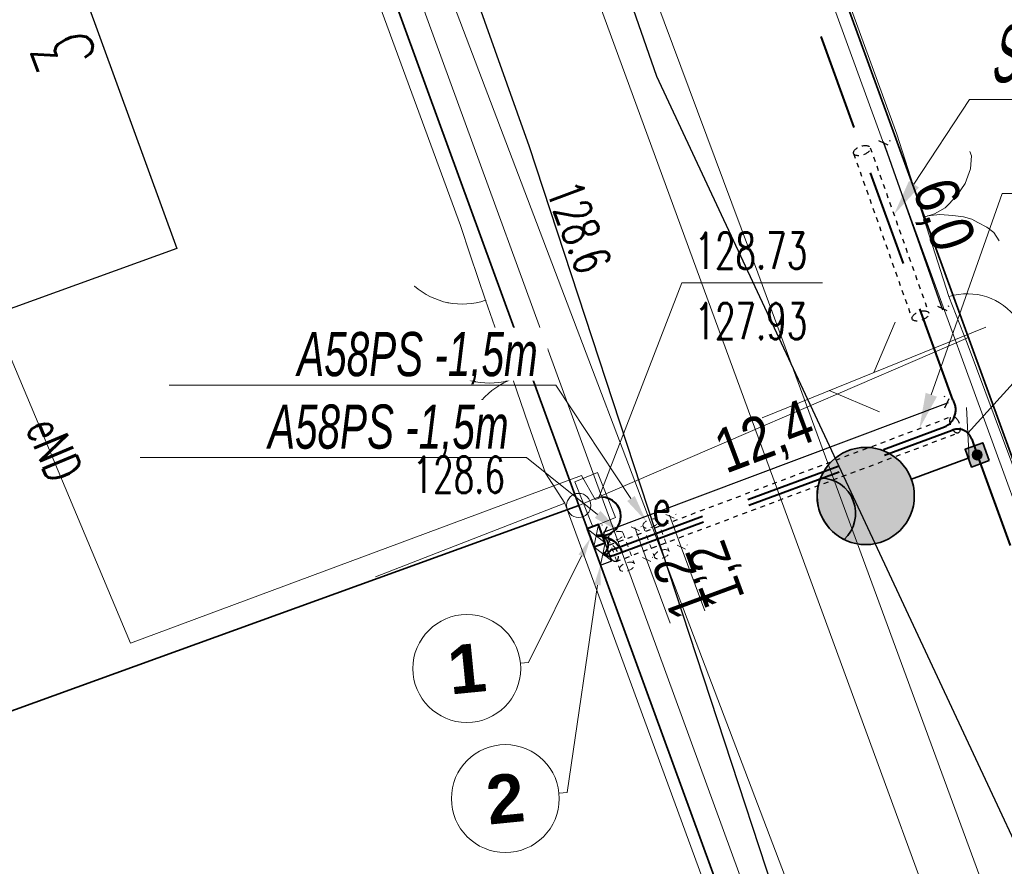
# Model space of a CAD drawing. Header units: metres. Extents: x 0 to 6486189, y 0 to 5958420.
# Tile 11 of 24: x 6485753 to 6485774, y 5958239 to 5958257. Entities that reach past the tile are written whole.
import ezdxf
from ezdxf import colors
from ezdxf.entities.mleader import LeaderData, LeaderLine
from ezdxf.enums import TextEntityAlignment as Align
from ezdxf.math import Vec2, Vec3

# ---------------------------------------------------------------- set-up
doc = ezdxf.new("R2010")
doc.units = ezdxf.units.M
doc.header["$MEASUREMENT"] = 0
doc.set_wipeout_variables(frame=1)
for name, pattern in [('DASHED', [19.05, 12.7, -6.35]), ('HIDDEN', [0.375, 0.25, -0.125]), ('L_0_04', [1.5, 1, -0.5])]:
    doc.linetypes.add(name, pattern=pattern)
doc.layers.get('0').update_dxf_attribs({"color": 8, "linetype": 'CONTINUOUS', "lineweight": 13})
doc.layers.get('DEFPOINTS').update_dxf_attribs({"linetype": 'CONTINUOUS', "lineweight": 0, "true_color": 0xffffff})
for name, color, linetype, lineweight in [('217_GRANICA_KONTURU_KLASYFIKCYJNEGO', 8, 'CONTINUOUS', 13), ('218_GRANICA_UzYTKU', 8, 'CONTINUOUS', 13), ('219_LINIA_GRANICY', 3, 'CONTINUOUS', 35), ('238_PUNKT_ADRESOWY_BUDYNKU', 8, 'CONTINUOUS', 13), ('312_BUDYNEK__POWIERZCHNIA_', 8, 'CONTINUOUS', 30), ('BRAMA__LINIA_', 8, 'CONTINUOUS', 13), ('brama__linia____symbol', 8, 'CONTINUOUS', 13), ('E_proj_opisy', 7, 'CONTINUOUS', 9), ('E_proj_opisy_ośw', 1, 'CONTINUOUS', 13), ('E_proj_opisy_ośw.', 7, 'CONTINUOUS', 13), ('E_proj_osĹ‚ona r. dz.', 204, 'L_0_04', 20), ('E_proj_osĹ‚ona r. dz._opis', 204, 'CONTINUOUS', 9), ('E_proj_osłona r.', 140, 'L_0_04', 30), ('E_proj_osłona r. opis', 166, 'CONTINUOUS', 9), ('E_proj_ośw_latarnia', 1, 'CONTINUOUS', 35), ('E_proj_ośw_linia', 1, 'L_0_04', 40), ('E_proj_urządzenia', 1, 'CONTINUOUS', 25), ('E_proj_urządzenia1', 96, 'CONTINUOUS', 40), ('FURTKA__LINIA_', 8, 'CONTINUOUS', 13), ('furtka__linia____symbol', 8, 'CONTINUOUS', 13), ('JEZDNIA__POWIERZCHNIA_', 8, 'CONTINUOUS', 25), ('OGRODZENIE_TRWAlE__LINIA_', 8, 'CONTINUOUS', 13), ('PRZEWoD_ELEKTROENERGETYCZNY__LINIA_', 1, 'CONTINUOUS', 13), ('PRZEWoD_ELEKTROENERGETYCZNY__LINIA__ATR1', 1, 'CONTINUOUS', 13), ('PRZEWoD_KANALIZACYJNY__LINIA_', 36, 'CONTINUOUS', 13), ('PRZEWoD_TELEKOMUNIKACYJNY__LINIA_', 30, 'CONTINUOUS', 13), ('PRZEWoD_WODOCIaGOWY__LINIA_', 5, 'CONTINUOUS', 13), ('PUNKT_O_OKREsLONEJ_WYSOKOsCI__SIEc_ELEKTROENERGETYCZNA__ATR2', 1, 'CONTINUOUS', 13), ('PUNKT_O_OKREsLONEJ_WYSOKOsCI__SIEc_ELEKTROENERGETYCZNA__ATR3', 1, 'CONTINUOUS', 13), ('PUNKT_WYSOKOsCIOWY_NATURALNY_ATR2', 8, 'CONTINUOUS', 13), ('slup__punkt_', 8, 'CONTINUOUS', 13), ('szafa_elektroenergetyczna__punkt_', 1, 'CONTINUOUS', 13), ('SZAFA_ELEKTROENERGETYCZNA__PUNKT__ATR17', 1, 'CONTINUOUS', 13)]:
    doc.layers.add(name, color=color, linetype=linetype, lineweight=lineweight)
doc.layers.add('E_pomocnicza', color=3, linetype='CONTINUOUS', lineweight=13, plot=False)
doc.styles.add('Andy', font='arial.ttf', dxfattribs={"height": 2})
doc.styles.add('Andy B', font='arialbd.ttf', dxfattribs={"height": 1.8})
doc.styles.add('Annotative', font='simplex.shx')
doc.styles.add('Narrow', font='ARIALN.TTF', dxfattribs={"height": 2})
doc.styles.get("Standard").update_dxf_attribs({"font": 'simplex.shx'})
doc.dimstyles.new('wymiary', dxfattribs={"dimtxt": 0.65, "dimasz": 0.25, "dimexe": 0.25, "dimexo": 1, "dimgap": 0.1, "dimtad": 1, "dimzin": 1, "dimtxsty": 'Annotative', "dimblk": 'OBLIQUE', "dimcen": 0.0025, "dimdle": 0.05, "dimadec": 0, "dimazin": 0, "dimtfac": 1, "dimtmove": 0, "dimatfit": 3, "dimldrblk": 'NONE', "dimfxl": 1, "dimarcsym": 0})

# ---------------------------------------------------------------- blocks, each defined once
blk = doc.blocks.new('BGB')
at = {"color": 0, "linetype": 'Continuous', "flags": 128}
for points in [[(0, 0), (0, 0.4), (-0.1, 0.9), (-0.4, 1.5), (-0.8, 2), (-1.3, 2.4), (-1.8, 2.6), (-2, 2.6)], [(0, 0.1), (0.1, 0.6), (0.3, 1.1), (0.5, 1.5), (0.7, 1.8), (0.9, 2), (1.2, 2.3), (1.5, 2.5), (1.9, 2.6)]]:
    blk.add_lwpolyline(points, dxfattribs=at)
blk = doc.blocks.new('PLT')
at = {"color": 0, "linetype": 'Continuous', "lineweight": 18, "flags": 128}
for points in [[(6.9, 1.6), (8.5, 0)], [(1.5, 0), (11.5, 0)], [(6.5, 0), (4.9, -1.6)]]:
    blk.add_lwpolyline(points, dxfattribs=at)
blk = doc.blocks.new('GRT')
at = {"color": 0, "linetype": 'Continuous', "lineweight": 18}
blk.add_circle((0, 0), 0.5, dxfattribs=at)
blk = doc.blocks.new('*U23')
at = {"transparency": 33554687}
blk.add_lwpolyline([(0, -0.25), (0.4, -0.25), (0.4, 0), (0, 0)], close=True, dxfattribs=at)
at = {"layer": 'DEFPOINTS', "lineweight": 0, "flags": 128}
for points in [[(0, 0), (0.4, -0.25)], [(0, -0.25), (0.4, 0)]]:
    blk.add_lwpolyline(points, dxfattribs=at)
blk = doc.blocks.new('A$C5E955987')
at = {"layer": 'E_proj_ośw_latarnia', "true_color": 0xffffff}
h = blk.add_hatch(color=7, dxfattribs=at)
h.dxf.hatch_style = 1
h.paths.add_polyline_path([(3.223, 1.824, 1), (3.408, 1.892, 1)], flags=0)
h.paths.add_polyline_path([(3.2, 1.606), (3.567, 1.742), (3.431, 2.111), (3.064, 1.976)])
h.paths.add_polyline_path([(3.223, 1.824, -1), (3.408, 1.892, -1)], flags=16)
h.paths.add_polyline_path([(0.071, 1.38, -0.683546), (0.557, 0.106, 0.679532), (1.952, 1.355, 0.687575)])
h = blk.add_hatch(color=7, dxfattribs=at)
h.dxf.hatch_style = 1
h.paths.add_polyline_path([(3.223, 1.824, 1), (3.408, 1.892, 1)])
at = {"layer": 'E_proj_ośw_latarnia'}
blk.add_hatch(color=256, dxfattribs=at).paths.add_polyline_path([(0.071, 1.38, 0.389707), (0.557, 0.106), (0.557, 0.106, 0.683546)])
blk.add_lwpolyline([(3.567, 1.742), (3.2, 1.606), (3.064, 1.976), (3.431, 2.111)], close=True, dxfattribs=at)
at = {"layer": 'E_proj_ośw_latarnia', "flags": 128}
blk.add_lwpolyline([(3.132, 1.791), (1.952, 1.355)], dxfattribs=at)
at = {"layer": 'E_proj_ośw_latarnia'}
blk.add_lwpolyline([(0.071, 1.38, 0.389707), (0.557, 0.106), (0.557, 0.106, 0.683546)], format="xyb", close=True, dxfattribs=at)
for centre, radius in [((1.007, 1.007), 1.007), ((3.315, 1.858), 0.0984)]:
    blk.add_circle(centre, radius, dxfattribs=at)
blk = doc.blocks.new('_None')
blk = doc.blocks.new('opis_wieloninia')
at = {"lineweight": 0, "transparency": 16777216}
blk.add_wipeout([(-0.516, 1.929), (-0.621, 1.898), (-0.734, 1.857), (-0.812, 1.824), (-0.991, 1.733), (-1.12, 1.653), (-1.249, 1.558), (-1.383, 1.44), (-1.498, 1.32), (-1.611, 1.18), (-1.744, 0.973), (-1.831, 0.796), (-1.896, 0.625), (-1.944, 0.457), (-1.982, 0.244), (-1.997, 0), (-1.986, -0.206), (-1.917, -0.559), (-1.808, -0.847), (-1.658, -1.113), (-1.465, -1.357), (-1.283, -1.53), (-1.075, -1.683), (-0.85, -1.807), (-0.519, -1.928), (-0.3, -1.974), (0, -1.997), (0.323, -1.971), (0.68, -1.878), (0.97, -1.745), (1.228, -1.574), (1.414, -1.41), (1.614, -1.175), (1.807, -0.85), (1.93, -0.512), (1.988, -0.192), (1.991, 0.156), (1.923, 0.536), (1.857, 0.734), (1.742, 0.976), (1.569, 1.235), (1.352, 1.469), (1.151, 1.632), (0.911, 1.777), (0.678, 1.878), (0.421, 1.952), (0.316, 1.972), (0.185, 1.988), (0.086, 1.995), (-0.061, 1.996), (-0.171, 1.989), (-0.27, 1.978), (-0.323, 1.971)], dxfattribs=at)
at = {"linetype": 'Continuous', "transparency": 16777216}
blk.add_circle((0, 0), 1.997, dxfattribs=at)
at = {"layer": 'E_proj_opisy', "transparency": 16777216, "style": 'Andy B'}
blk.add_attdef('NR', text='', height=1.8, dxfattribs=at).set_placement((0, 0), align=Align.MIDDLE_CENTER)
blk = doc.blocks.new('*U30')
at = {"transparency": 33554687}
blk.add_lwpolyline([(0, -0.25), (0.4, -0.25), (0.4, 0), (0, 0)], close=True, dxfattribs=at)
at = {"layer": 'DEFPOINTS', "lineweight": 0, "flags": 128}
for points in [[(0, 0), (0.4, -0.25)], [(0, -0.25), (0.4, 0)]]:
    blk.add_lwpolyline(points, dxfattribs=at)
blk = doc.blocks.new('_Oblique')
at = {"color": 0, "linetype": 'ByBlock', "lineweight": -2}
blk.add_line((-0.5, -0.5), (0.5, 0.5), dxfattribs=at)
blk = doc.blocks.new('*D38')
at = {"layer": 'DEFPOINTS', "color": 0}
for p in [(11.997, 3.323), (12.158, 2.557), (0, 0)]:
    blk.add_point(p, dxfattribs=at)
at = {"layer": 'E_pomocnicza', "color": 0, "lineweight": -2}
for p, q in [((11.952, 3.536), (11.945, 3.568)), ((-0.21, 0.756), (12.046, 3.334)), ((-0.206, 0.979), (-0.213, 1.011))]:
    blk.add_line(p, q, dxfattribs=at)
at = {"layer": 'E_pomocnicza', "color": 0, "lineweight": -2, "xscale": 0.25, "yscale": 0.25, "zscale": 0.25}
for p, rotation in [((11.997, 3.323), 11.87770627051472), ((-0.161, 0.766), 191.8777062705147)]:
    blk.add_blockref('_Oblique', p, dxfattribs=dict(at, rotation=rotation))
at = {"layer": 'E_pomocnicza', "color": 0, "linetype": 'Continuous', "lineweight": 0, "insert": (5.712, 3.025), "char_height": 2, "attachment_point": 5, "rotation": 11.8777, "style": 'Narrow'}
blk.add_mtext('{\\H0.75x;12,4}', dxfattribs=at)
blk = doc.blocks.new('*D42')
at = {"layer": 'DEFPOINTS', "color": 0}
for p in [(0, 0), (1.117, -5.853), (1.886, -5.706)]:
    blk.add_point(p, dxfattribs=at)
at = {"layer": 'E_pomocnicza', "color": 0, "lineweight": -2}
for p, q in [((0.76, 0.196), (1.895, -5.756)), ((0.982, 0.187), (1.015, 0.194)), ((2.099, -5.666), (2.132, -5.66))]:
    blk.add_line(p, q, dxfattribs=at)
at = {"layer": 'E_pomocnicza', "color": 0, "lineweight": -2, "xscale": 0.25, "yscale": 0.25, "zscale": 0.25}
for p, rotation in [((0.769, 0.147), 100.8045077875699), ((1.886, -5.706), 280.8045077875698)]:
    blk.add_blockref('_Oblique', p, dxfattribs=dict(at, rotation=rotation))
at = {"layer": 'E_pomocnicza', "color": 0, "linetype": 'Continuous', "lineweight": 0, "insert": (2.311, -2.592), "char_height": 2, "attachment_point": 5, "rotation": 280.8045, "style": 'Narrow'}
blk.add_mtext('{\\H0.75x;6,0}', dxfattribs=at)
blk = doc.blocks.new('*D50')
at = {"layer": 'DEFPOINTS', "color": 0}
for p in [(0, 0), (-1.182, -0.362), (-0.953, -1.111)]:
    blk.add_point(p, dxfattribs=at)
at = {"layer": 'E_pomocnicza', "color": 0, "lineweight": -2}
for p, q in [((0.277, -0.734), (-0.953, -1.111)), ((-0.953, -1.111), (-3.404, -1.863)), ((0.293, -0.956), (0.303, -0.988)), ((-0.889, -1.319), (-0.88, -1.35))]:
    blk.add_line(p, q, dxfattribs=at)
at = {"layer": 'E_pomocnicza', "color": 0, "lineweight": -2, "xscale": 0.25, "yscale": 0.25, "zscale": 0.25}
for p, rotation in [((0.229, -0.749), 17.04434152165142), ((-0.953, -1.111), 197.0443415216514)]:
    blk.add_blockref('_Oblique', p, dxfattribs=dict(at, rotation=rotation))
at = {"layer": 'E_pomocnicza', "color": 0, "linetype": 'Continuous', "lineweight": 0, "insert": (-2.004, -2.481), "char_height": 2, "attachment_point": 5, "rotation": 17.0443, "style": 'Narrow'}
blk.add_mtext('{\\H0.75x;1,2}', dxfattribs=at)
blk = doc.blocks.new('*U35')
at = {"linetype": 'HIDDEN', "ltscale": 0.2}
for p, q in [((-0.062, 0.294), (12.096, 2.851)), ((0.062, -0.294), (12.22, 2.264))]:
    blk.add_line(p, q, dxfattribs=at)
at = {"linetype": 'DASHED', "ltscale": 0.02}
for centre in [(12.158, 2.557), (0, 0)]:
    blk.add_ellipse(centre, major_axis=(0.062, -0.294), ratio=0.5, dxfattribs=at)
at = {"layer": 'E_pomocnicza', "color": 4, "lineweight": 0}
dim = blk.add_aligned_dim(p1=(0, 0), p2=(12.158, 2.557), distance=0.783, text='{\\H0.75x;<>}', dimstyle='wymiary', override={"dimtxt": 1.3, "dimtad": 2, "dimdec": 1, "dimlfac": 1, "dimrnd": 0, "dimtxsty": 'Narrow'}, dxfattribs=at)
dim.commit()
dim.dimension.update_dxf_attribs({"geometry": '*D38', "text_midpoint": (5.712, 3.025)})
blk = doc.blocks.new('*U41')
at = {"linetype": 'HIDDEN', "ltscale": 0.2}
for p, q in [((0.295, 0.056), (1.412, -5.797)), ((-0.295, -0.056), (0.822, -5.909))]:
    blk.add_line(p, q, dxfattribs=at)
at = {"linetype": 'DASHED', "ltscale": 0.02}
for centre in [(0, 0), (1.117, -5.853)]:
    blk.add_ellipse(centre, major_axis=(-0.295, -0.056), ratio=0.5, dxfattribs=at)
at = {"layer": 'E_pomocnicza', "color": 4, "lineweight": 0}
dim = blk.add_aligned_dim(p1=(0, 0), p2=(1.117, -5.853), distance=0.783, text='{\\H0.75x;<>}', dimstyle='wymiary', override={"dimtxt": 1.3, "dimtad": 2, "dimdec": 1, "dimlfac": 1, "dimrnd": 0, "dimtxsty": 'Narrow'}, dxfattribs=at)
dim.commit()
dim.dimension.update_dxf_attribs({"geometry": '*D42', "text_midpoint": (2.311, -2.592)})
blk = doc.blocks.new('*U49')
at = {"linetype": 'HIDDEN', "ltscale": 0.2}
for p, q in [((-0.088, 0.287), (-1.27, -0.076)), ((0.088, -0.287), (-1.094, -0.649))]:
    blk.add_line(p, q, dxfattribs=at)
at = {"linetype": 'DASHED', "ltscale": 0.02}
for centre in [(0, 0), (-1.182, -0.362)]:
    blk.add_ellipse(centre, major_axis=(-0.088, 0.287), ratio=0.5, dxfattribs=at)
at = {"layer": 'E_pomocnicza', "color": 4, "lineweight": 0}
dim = blk.add_aligned_dim(p1=(0, 0), p2=(-1.182, -0.362), distance=0.783, text='{\\H0.75x;<>}', dimstyle='wymiary', override={"dimtxt": 1.3, "dimtad": 2, "dimdec": 1, "dimlfac": 1, "dimrnd": 0, "dimtxsty": 'Narrow'}, dxfattribs=at)
dim.commit()
dim.dimension.update_dxf_attribs({"geometry": '*D50', "text_midpoint": (-2.004, -2.481)})

msp = doc.modelspace()

# ---------------------------------------------------------------- linework, layer by layer
at = {"layer": '217_GRANICA_KONTURU_KLASYFIKCYJNEGO', "flags": 128}
for points in [[(6485773.03, 5958250.01), (6485764.56, 5958273.21)], [(6485757.07, 5958268.14), (6485764.95, 5958246.53)], [(6485764.95, 5958246.53), (6485773.03, 5958250.01)], [(6485773.03, 5958250.01), (6485789.8, 5958204.06)], [(6485764.95, 5958246.53), (6485722.01, 5958230.99)], [(6485764.95, 5958246.53), (6485771.97, 5958227.3)]]:
    msp.add_lwpolyline(points, dxfattribs=at)
at = {"layer": '218_GRANICA_UzYTKU', "flags": 128}
for points in [[(6485773.03, 5958250.01), (6485764.56, 5958273.21)], [(6485764.95, 5958246.53), (6485757.07, 5958268.14)], [(6485764.95, 5958246.53), (6485773.03, 5958250.01)], [(6485773.03, 5958250.01), (6485789.8, 5958204.06)], [(6485722.01, 5958230.99), (6485764.95, 5958246.53)], [(6485771.97, 5958227.3), (6485764.95, 5958246.53)]]:
    msp.add_lwpolyline(points, dxfattribs=at)
at = {"layer": '219_LINIA_GRANICY', "flags": 128}
for points in [[(6485789.8, 5958204.06), (6485764.56, 5958273.21)], [(6485764.95, 5958246.53), (6485757.07, 5958268.14)], [(6485764.95, 5958246.53), (6485722.01, 5958230.99)], [(6485771.97, 5958227.3), (6485764.95, 5958246.53)]]:
    msp.add_lwpolyline(points, dxfattribs=at)
at = {"layer": '312_BUDYNEK__POWIERZCHNIA_', "flags": 128}
for points in [[(6485753.81, 5958259.57), (6485756.62, 5958251.85)], [(6485756.62, 5958251.85), (6485749.1, 5958249.13)]]:
    msp.add_lwpolyline(points, dxfattribs=at)
at = {"layer": 'BRAMA__LINIA_', "flags": 128}
for points in [[(6485771.54, 5958254.22), (6485772.62, 5958250.86)], [(6485763.91, 5958248.2), (6485763.26, 5958250.09)]]:
    msp.add_lwpolyline(points, dxfattribs=at)
at = {"layer": 'BRAMA__LINIA_'}
msp.add_point((6485772.13, 5958252.51), dxfattribs=at)
at = {"layer": 'brama__linia____symbol'}
for centre, radius, start, end in [((6485763.097, 5958250.564), 1.501, 229.022, 288.9892), ((6485764.073, 5958247.726), 1.5, 108.9742, 168.9637)]:
    msp.add_arc(centre, radius, start, end, dxfattribs=at)
for p in [(6485762.11, 5958249.43), (6485762.81, 5958249.09), (6485763.58, 5958249.14), (6485763.58, 5958249.14), (6485762.94, 5958248.71), (6485762.6, 5958248.01)]:
    msp.add_point(p, dxfattribs=at)
at = {"layer": 'E_proj_urządzenia1', "ltscale": 2, "transparency": 33554687, "flags": 128}
for points in [[(6485765.312, 5958245.902), (6485765.443, 5958245.909, 0.983451), (6485765.43, 5958246.7)], [(6485765.312, 5958245.902), (6485765.409, 5958245.895, -0.295567), (6485765.843, 5958245.568)]]:
    msp.add_lwpolyline(points, format="xyb", dxfattribs=at)
at = {"layer": 'FURTKA__LINIA_', "flags": 128}
for points in [[(6485763.02, 5958250.78), (6485762.7, 5958251.72)], [(6485773, 5958249.89), (6485772.62, 5958250.86)]]:
    msp.add_lwpolyline(points, dxfattribs=at)
at = {"layer": 'FURTKA__LINIA_'}
msp.add_arc((6485773.002, 5958249.632), 1.281, 36.1123, 107.1677, dxfattribs=at)
at = {"layer": 'furtka__linia____symbol'}
msp.add_arc((6485762.537, 5958252.196), 1.497, 228.6843, 288.7987, dxfattribs=at)
for p in [(6485761.55, 5958251.07), (6485762.24, 5958250.73), (6485763.02, 5958250.78)]:
    msp.add_point(p, dxfattribs=at)
at = {"layer": 'JEZDNIA__POWIERZCHNIA_', "flags": 128}
msp.add_lwpolyline([(6485776.06, 5958217.01), (6485763.93, 5958253.96), (6485757.1, 5958273.12), (6485746.75, 5958303.84), (6485750.61, 5958305.76), (6485760.07, 5958274.06), (6485766.56, 5958255.42), (6485783.11, 5958220.04)], dxfattribs=at)
at = {"layer": 'OGRODZENIE_TRWAlE__LINIA_', "flags": 128}
for points in [[(6485762.7, 5958251.72), (6485762.5, 5958252.33), (6485756.69, 5958268.12), (6485752.49, 5958266.52)], [(6485771.54, 5958254.22), (6485769.31, 5958260.34)], [(6485763.26, 5958250.09), (6485763.02, 5958250.78)], [(6485780.21, 5958230.58), (6485773, 5958249.89)], [(6485764.66, 5958246.58), (6485764.26, 5958247.2), (6485763.91, 5958248.2)], [(6485765.82, 5958214.86), (6485762.37, 5958223.78), (6485771.72, 5958227.35), (6485764.66, 5958246.58), (6485760.74, 5958245.05)]]:
    msp.add_lwpolyline(points, dxfattribs=at)
at = {"layer": 'PRZEWoD_ELEKTROENERGETYCZNY__LINIA_', "flags": 128}
for points in [[(6485757.15, 5958292.71), (6485764.36, 5958272.97), (6485782.36, 5958223.63), (6485782.51, 5958223.69)], [(6485765.43, 5958246.7), (6485757.54, 5958268.3), (6485749.66, 5958289.89), (6485749.52, 5958289.84)], [(6485765.29, 5958246.65), (6485765.01, 5958247.15), (6485755.66, 5958243.68), (6485752.8, 5958250.47)], [(6485782.36, 5958223.63), (6485782.96, 5958221.72), (6485782.79, 5958221.67), (6485775.61, 5958219.35), (6485773.34, 5958218.62), (6485775.06, 5958220.31), (6485772.46, 5958227.45), (6485765.43, 5958246.7), (6485765.29, 5958246.65)]]:
    msp.add_lwpolyline(points, dxfattribs=at)
at = {"layer": 'PRZEWoD_KANALIZACYJNY__LINIA_', "flags": 128}
msp.add_lwpolyline([(6485785.15, 5958206.01), (6485785.02, 5958207.28), (6485781.63, 5958216.63), (6485774.71, 5958234.9), (6485768.66, 5958251.35), (6485764.59, 5958262.27), (6485758.03, 5958281.07), (6485753.93, 5958292.77)], dxfattribs=at)
at = {"layer": 'PRZEWoD_TELEKOMUNIKACYJNY__LINIA_', "flags": 128}
msp.add_lwpolyline([(6485672.08, 5958376.56), (6485672.65, 5958374.87), (6485675.7, 5958370.95), (6485675.36, 5958366.31), (6485691.27, 5958321.1), (6485727.95, 5958335.15), (6485737.01, 5958310.65), (6485741.3, 5958312.2), (6485749.79, 5958289.93), (6485772.34, 5958230.67), (6485780.38, 5958206.7)], dxfattribs=at)
at = {"layer": 'PRZEWoD_WODOCIaGOWY__LINIA_', "flags": 128}
msp.add_lwpolyline([(6485784.46, 5958206.97), (6485784.25, 5958207.56), (6485779.59, 5958219.6), (6485773.95, 5958233.54), (6485773.84, 5958233.84), (6485762.84, 5958263.84), (6485757.18, 5958277.5), (6485751.11, 5958292.81)], dxfattribs=at)
at = {"layer": 'PUNKT_O_OKREsLONEJ_WYSOKOsCI__SIEc_ELEKTROENERGETYCZNA__ATR2', "flags": 128}
msp.add_lwpolyline([(6485765.36, 5958246.675), (6485767.088, 5958251.137), (6485770.005, 5958251.137)], dxfattribs=at)
at = {"layer": 'szafa_elektroenergetyczna__punkt_', "flags": 128}
for points in [[(6485764.87, 5958247.02), (6485765.34, 5958247.21)], [(6485765.34, 5958247.21), (6485765.71, 5958246.28)], [(6485764.87, 5958247.02), (6485765.24, 5958246.09)], [(6485765.24, 5958246.09), (6485765.71, 5958246.28)]]:
    msp.add_lwpolyline(points, dxfattribs=at)

# ---------------------------------------------------------------- block references
at = {"xscale": 0.5, "yscale": 0.5, "zscale": 0.5}
msp.add_blockref('GRT', (6485764.95, 5958246.53), dxfattribs=at)
at = {"layer": 'BRAMA__LINIA_', "xscale": 0.5, "yscale": 0.5, "zscale": 0.5, "rotation": 288}
msp.add_blockref('BGB', (6485772.13, 5958252.51), dxfattribs=at)
at = {"layer": 'E_proj_ośw_latarnia'}
msp.add_blockref('A$C5E955987', (6485769.891, 5958245.718), dxfattribs=at)
at = {"layer": 'E_proj_urządzenia1', "color": 4, "rotation": 110.0548427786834}
msp.add_blockref('*U23', (6485765.264, 5958245.671), dxfattribs=at)
at = {"layer": 'slup__punkt_', "color": 30, "xscale": 0.5, "yscale": 0.5, "zscale": 0.5, "rotation": 202}
msp.add_blockref('PLT', (6485774.08, 5958250.5), dxfattribs=at)

# ---------------------------------------------------------------- texts
at = {"layer": '238_PUNKT_ADRESOWY_BUDYNKU', "width": 0.66}
msp.add_text('3', height=1.25, rotation=470.8, dxfattribs=at).set_placement((6485754.98, 5958255.79))
at = {"layer": 'PRZEWoD_ELEKTROENERGETYCZNY__LINIA__ATR1', "width": 0.66}
msp.add_text('eND', height=0.75, rotation=292.6, dxfattribs=at).set_placement((6485753.49, 5958248.15))
at = {"layer": 'PUNKT_O_OKREsLONEJ_WYSOKOsCI__SIEc_ELEKTROENERGETYCZNA__ATR2', "width": 0.66}
msp.add_text('128.73', height=0.75, dxfattribs=at).set_placement((6485767.351, 5958251.431))
at = {"layer": 'PUNKT_O_OKREsLONEJ_WYSOKOsCI__SIEc_ELEKTROENERGETYCZNA__ATR3', "width": 0.66}
msp.add_text('127.93', height=0.75, dxfattribs=at).set_placement((6485767.351, 5958249.971))
at = {"layer": 'PUNKT_WYSOKOsCIOWY_NATURALNY_ATR2', "width": 0.66}
msp.add_text('128.6', height=0.75, rotation=290.5, dxfattribs=at).set_placement((6485764.27, 5958253.06))
msp.add_text('128.6', height=0.75, dxfattribs=at).set_placement((6485761.51, 5958246.79))
at = {"layer": 'SZAFA_ELEKTROENERGETYCZNA__PUNKT__ATR17', "width": 0.66}
msp.add_text('e', height=0.75, dxfattribs=at).set_placement((6485766.48, 5958246.12))

# ---------------------------------------------------------------- next in the draw order: leaders
at = {"layer": 'E_proj_opisy_ośw.', "color": 10}
ml = msp.add_multileader_mtext('Standard', dxfattribs=at)
ml.set_content('\\A1;LT 101', color=10, style='Narrow')
ml.set_leader_properties(color=256)
ml.set_arrow_properties(name='NONE')
ml.build(insert=Vec2(0, 0))
ml.multileader.update_dxf_attribs({"leader_type": 0, "has_dogleg": 0, "has_text_frame": 1, "text_left_attachment_type": 3, "dogleg_length": 0.36, "arrow_head_size": 0, "scale": 0.7})
ctx = ml.context
ctx.base_point, ctx.scale, ctx.char_height, ctx.arrow_head_size, ctx.landing_gap_size, ctx.plane_origin = Vec3(6485774.733, 5958248.091), 0.7, 1.2, 0, 0.42, Vec3(6486624.933, 5958144.862)
ctx.left_attachment = 3
notes = []
notes.append((ctx, [(0, (0, 0, 0), (0, 0), (1, 0), 1, [])]))
ctx.mtext.insert, ctx.mtext.line_spacing_factor, ctx.mtext.flow_direction = Vec3(6485775.153, 5958248.706), 0.266667, 5
ctx.mtext.has_bg_fill, ctx.mtext.bg_color, ctx.mtext.bg_scale_factor, ctx.mtext.bg_transparency, ctx.mtext.use_window_bg_color = 1, -1073741824, 1.5, 0, 1
for ctx, leaders in notes:
    for number, flags, end, landing, length, lines in leaders:
        leader = LeaderData()
        leader.index, (leader.has_last_leader_line, leader.has_dogleg_vector, leader.attachment_direction) = number, flags
        leader.last_leader_point, leader.dogleg_vector, leader.dogleg_length = Vec3(end), Vec3(landing), length
        for number, points, colour, breaks in lines:
            line = LeaderLine()
            line.index, line.vertices, line.color, line.breaks = number, Vec3.list(points), colors.encode_raw_color(colour), breaks
            leader.lines.append(line)
        ctx.leaders.append(leader)

# ---------------------------------------------------------------- next in the draw order: leaders
ml = msp.add_multileader_mtext('Standard', dxfattribs=at)
ml.set_content('\\A1;LT 201', color=10, style='Narrow')
ml.set_leader_properties(color=256)
ml.set_arrow_properties(name='NONE')
ml.build(insert=Vec2(0, 0))
ml.multileader.update_dxf_attribs({"leader_type": 0, "has_dogleg": 0, "has_text_frame": 1, "text_left_attachment_type": 3, "dogleg_length": 0.36, "arrow_head_size": 0, "scale": 0.7})
ctx = ml.context
ctx.base_point, ctx.scale, ctx.char_height, ctx.arrow_head_size, ctx.landing_gap_size, ctx.plane_origin = Vec3(6485762.577, 5958281.577), 0.7, 1.2, 0, 0.42, Vec3(6486612.776, 5958178.347)
ctx.left_attachment = 3
notes = []
notes.append((ctx, [(0, (0, 0, 0), (0, 0), (1, 0), 1, [])]))
ctx.mtext.insert, ctx.mtext.line_spacing_factor, ctx.mtext.flow_direction = Vec3(6485762.997, 5958282.192), 0.266667, 5
ctx.mtext.has_bg_fill, ctx.mtext.bg_color, ctx.mtext.bg_scale_factor, ctx.mtext.bg_transparency, ctx.mtext.use_window_bg_color = 1, -1073741824, 1.5, 0, 1
for ctx, leaders in notes:
    for number, flags, end, landing, length, lines in leaders:
        leader = LeaderData()
        leader.index, (leader.has_last_leader_line, leader.has_dogleg_vector, leader.attachment_direction) = number, flags
        leader.last_leader_point, leader.dogleg_vector, leader.dogleg_length = Vec3(end), Vec3(landing), length
        for number, points, colour, breaks in lines:
            line = LeaderLine()
            line.index, line.vertices, line.color, line.breaks = number, Vec3.list(points), colors.encode_raw_color(colour), breaks
            leader.lines.append(line)
        ctx.leaders.append(leader)

# ---------------------------------------------------------------- next in the draw order: linework, layer by layer
at = {"layer": 'E_proj_ośw_linia', "ltscale": 2, "transparency": 33554687}
for points in [[(6485765.45, 5958245.526, 0.25485), (6485765.658, 5958245.495), (6485772.686, 5958248.086, -0.431213), (6485773.097, 5958247.903), (6485773.207, 5958247.576), (6485779.505, 5958230.33), (6485781.634, 5958224.748, -0.146578), (6485781.631, 5958224.404, 0.158237), (6485781.636, 5958224.143), (6485783.326, 5958220.57), (6485785.586, 5958214.845)], [(6485765.45, 5958245.526, 0.912115), (6485765.312, 5958245.902, 0.674662)]]:
    msp.add_lwpolyline(points, format="xyb", dxfattribs=at)

# ---------------------------------------------------------------- next in the draw order: block references
at = {"layer": 'E_proj_osĹ‚ona r. dz.', "xscale": 0.54864, "yscale": 0.54864, "zscale": 0.54864, "rotation": 93.200706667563}
for p in [(6485766.438, 5958246.155), (6485765.72, 5958245.897)]:
    msp.add_blockref('*U49', p, dxfattribs=at)
at = {"layer": 'E_proj_osłona r.', "xscale": 0.6096, "yscale": 0.6096, "zscale": 0.6096, "rotation": 8.69802367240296}
msp.add_blockref('*U35', (6485765.659, 5958245.541), dxfattribs=at)
at = {"layer": 'E_proj_urządzenia', "color": 4, "rotation": 110.0548427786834}
msp.add_blockref('*U30', (6485765.401, 5958245.295), dxfattribs=at)

# ---------------------------------------------------------------- next in the draw order: leaders
at = {"layer": 'E_proj_opisy', "linetype": 'Continuous', "transparency": 33554687}
ml = msp.add_multileader_block('Standard', dxfattribs=at)
ml.set_content('opis_wieloninia', color=256, scale=0.559613)
ml.set_attribute('NR', '1', width=0)
ml.set_leader_properties(color=256, linetype='ByLayer', lineweight=-1)
ml.build(insert=Vec2(0, 0))
ml.multileader.update_dxf_attribs({"has_text_frame": 1, "text_right_attachment_type": 6, "dogleg_length": 0.167, "arrow_head_size": 0.418, "block_connection_type": 1})
ctx = ml.context
ctx.base_point, ctx.char_height, ctx.arrow_head_size, ctx.landing_gap_size, ctx.plane_origin, ctx.plane_x_axis, ctx.plane_y_axis = Vec3(6485761.52, 5958243.042), 0.557, 0.418, 0.279, Vec3(6485761.694, 5958249.483), Vec3(0.995106, 0.098814), Vec3(-0.098814, 0.995106)
ctx.right_attachment, ctx.attachment_type = 6, 1
notes = []
notes.append((ctx, [(0, (1, 1, 0), (6485763.91, 5958243.279), (-0.995106, -0.098814), 0.167, [(0, [(6485765.195, 5958245.859)], 0, [])])]))
ctx.block.insert, ctx.block.rotation = Vec3(6485762.632, 5958243.152), 0.098976
ml = msp.add_multileader_block('Standard', dxfattribs=at)
ml.set_content('opis_wieloninia', color=256, scale=0.559613)
ml.set_attribute('NR', '2', width=0)
ml.set_leader_properties(color=256, linetype='ByLayer', lineweight=-1)
ml.build(insert=Vec2(0, 0))
ml.multileader.update_dxf_attribs({"has_text_frame": 1, "text_right_attachment_type": 6, "dogleg_length": 0.167, "arrow_head_size": 0.418, "block_connection_type": 1})
ctx = ml.context
ctx.base_point, ctx.char_height, ctx.arrow_head_size, ctx.landing_gap_size, ctx.plane_origin, ctx.plane_x_axis, ctx.plane_y_axis = Vec3(6485762.318, 5958240.349), 0.557, 0.418, 0.279, Vec3(6485762.492, 5958246.79), Vec3(0.995106, 0.098814), Vec3(-0.098814, 0.995106)
ctx.right_attachment, ctx.attachment_type = 6, 1
notes.append((ctx, [(0, (1, 1, 0), (6485764.709, 5958240.586), (-0.995106, -0.098814), 0.167, [(0, [(6485765.401, 5958245.295)], 0, [])])]))
ctx.block.insert, ctx.block.rotation = Vec3(6485763.43, 5958240.459), 0.098976
at = {"layer": 'E_proj_opisy_ośw.', "color": 10}
ml = msp.add_multileader_mtext('Standard', dxfattribs=at)
ml.set_content('\\A1;LT 202', color=10, style='Narrow')
ml.set_leader_properties(color=256)
ml.set_arrow_properties(name='NONE')
ml.build(insert=Vec2(0, 0))
ml.multileader.update_dxf_attribs({"leader_type": 0, "has_dogleg": 0, "has_text_frame": 1, "text_left_attachment_type": 3, "dogleg_length": 0.36, "arrow_head_size": 0, "scale": 0.7})
ctx = ml.context
ctx.base_point, ctx.scale, ctx.char_height, ctx.arrow_head_size, ctx.landing_gap_size, ctx.plane_origin = Vec3(6485751.224, 5958313.489), 0.7, 1.2, 0, 0.42, Vec3(6486601.424, 5958210.259)
ctx.left_attachment = 3
notes.append((ctx, [(0, (0, 0, 0), (0, 0), (1, 0), 1, [])]))
ctx.mtext.insert, ctx.mtext.line_spacing_factor, ctx.mtext.flow_direction = Vec3(6485751.644, 5958314.104), 0.266667, 5
ctx.mtext.has_bg_fill, ctx.mtext.bg_color, ctx.mtext.bg_scale_factor, ctx.mtext.bg_transparency, ctx.mtext.use_window_bg_color = 1, -1073741824, 1.5, 0, 1
for ctx, leaders in notes:
    for number, flags, end, landing, length, lines in leaders:
        leader = LeaderData()
        leader.index, (leader.has_last_leader_line, leader.has_dogleg_vector, leader.attachment_direction) = number, flags
        leader.last_leader_point, leader.dogleg_vector, leader.dogleg_length = Vec3(end), Vec3(landing), length
        for number, points, colour, breaks in lines:
            line = LeaderLine()
            line.index, line.vertices, line.color, line.breaks = number, Vec3.list(points), colors.encode_raw_color(colour), breaks
            leader.lines.append(line)
        ctx.leaders.append(leader)

# ---------------------------------------------------------------- next in the draw order: linework, layer by layer
at = {"layer": 'E_proj_ośw_linia', "ltscale": 2, "transparency": 33554687}
msp.add_lwpolyline([(6485765.45, 5958245.526, 0.370449), (6485765.589, 5958245.568, -0.236377), (6485765.639, 5958245.613), (6485772.527, 5958248.156, 0.470471), (6485772.702, 5958248.72), (6485761.338, 5958280.034, 0.202183), (6485761.158, 5958280.45, 0.134876), (6485761.088, 5958280.801), (6485752.852, 5958303.324), (6485749.348, 5958313.127, 0.219508), (6485749.21, 5958313.348, 0.224153), (6485749.197, 5958313.745), (6485748.859, 5958314.65, -0.402711), (6485748.988, 5958315.101), (6485753.41, 5958316.712, 0.315816), (6485753.55, 5958316.897, -0.302764), (6485753.669, 5958317.051), (6485753.882, 5958317.115, 0.378272), (6485754.014, 5958317.336), (6485745.901, 5958339.598, 0.121358), (6485745.797, 5958339.774), (6485745.797, 5958339.774, -0.158782), (6485745.797, 5958339.774, 0.727809)], format="xyb", dxfattribs=at)

# ---------------------------------------------------------------- next in the draw order: leaders
at = {"layer": 'E_proj_osĹ‚ona r. dz._opis'}
ml = msp.add_multileader_mtext('Standard', dxfattribs=at)
ml.set_content('\\fArial Narrow|b0|i1|c238|p34;\\W0.8;A58PS -1,5m ', color=256, style='Narrow')
ml.set_leader_properties(color=256, linetype='CONTINUOUS', lineweight=-1)
ml.build(insert=Vec2(0, 0))
ml.multileader.update_dxf_attribs({"has_dogleg": 0, "text_left_attachment_type": 6, "text_right_attachment_type": 6, "dogleg_length": 0.274, "arrow_head_size": 0.572})
ctx = ml.context
ctx.base_point, ctx.char_height, ctx.arrow_head_size, ctx.landing_gap_size, ctx.plane_origin = Vec3(6485758.744, 5958249.022), 0.9144, 0.572, 0.381, Vec3(6485796.954, 5958248.316)
ctx.left_attachment, ctx.right_attachment, ctx.text_align_type = 6, 6, 1
notes = []
notes.append((ctx, [(0, (1, 1, 0), (6485764.751, 5958249.022), (-1, 0), 0.274, [(0, [(6485766.35, 5958246.197)], 0, [])])]))
ctx.mtext.insert, ctx.mtext.alignment, ctx.mtext.line_spacing_factor, ctx.mtext.line_spacing_style = Vec3(6485761.61, 5958250.122), 2, 0.9, 2
ctx.mtext.has_bg_fill, ctx.mtext.bg_color, ctx.mtext.bg_scale_factor, ctx.mtext.bg_transparency, ctx.mtext.use_window_bg_color = 1, -1073741824, 1.1, 0, 1
at = {"layer": 'E_proj_osłona r. opis', "linetype": 'Continuous', "lineweight": 13, "transparency": 33554687}
ml = msp.add_multileader_mtext('Standard', dxfattribs=at)
ml.set_content('\\fArial Narrow|b0|i0|c238|p34;\\H0.92308x;\\Q12;\\W0.6;2x SRS70 -13m\\fArial|b0|i0|c238|p34;\\H1.0833x; ', color=256, style='Andy')
ml.set_leader_properties(color=256, linetype='CONTINUOUS', lineweight=-1)
ml.build(insert=Vec2(0, 0))
ml.multileader.update_dxf_attribs({"has_dogleg": 0, "text_left_attachment_type": 6, "text_right_attachment_type": 6, "dogleg_length": 0.36, "arrow_head_size": 0.75})
ctx = ml.context
ctx.base_point, ctx.char_height, ctx.arrow_head_size, ctx.landing_gap_size, ctx.plane_origin = Vec3(6485773.728, 5958252.992), 1.3, 0.75, 0.2, Vec3(6485795.341, 5958240.112)
ctx.left_attachment, ctx.right_attachment, ctx.text_align_type = 6, 6, 1
notes.append((ctx, [(0, (1, 1, 0), (6485773.368, 5958252.992), (1, 0), 0.36, [(0, [(6485772.007, 5958248.115)], 0, [])])]))
ctx.mtext.insert, ctx.mtext.alignment, ctx.mtext.line_spacing_factor, ctx.mtext.line_spacing_style = Vec3(6485777.059, 5958254.552), 2, 0.9, 2
ctx.mtext.has_bg_fill, ctx.mtext.bg_color, ctx.mtext.bg_scale_factor, ctx.mtext.bg_transparency, ctx.mtext.use_window_bg_color = 1, -1073741824, 1, 0, 1
for ctx, leaders in notes:
    for number, flags, end, landing, length, lines in leaders:
        leader = LeaderData()
        leader.index, (leader.has_last_leader_line, leader.has_dogleg_vector, leader.attachment_direction) = number, flags
        leader.last_leader_point, leader.dogleg_vector, leader.dogleg_length = Vec3(end), Vec3(landing), length
        for number, points, colour, breaks in lines:
            line = LeaderLine()
            line.index, line.vertices, line.color, line.breaks = number, Vec3.list(points), colors.encode_raw_color(colour), breaks
            leader.lines.append(line)
        ctx.leaders.append(leader)

# ---------------------------------------------------------------- next in the draw order: block references
at = {"layer": 'E_proj_osłona r.', "xscale": 0.6096, "yscale": 0.6096, "zscale": 0.6096, "rotation": 8.69802367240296}
msp.add_blockref('*U41', (6485770.819, 5958253.878), dxfattribs=at)

# ---------------------------------------------------------------- next in the draw order: leaders
at = {"layer": 'E_proj_osĹ‚ona r. dz._opis'}
ml = msp.add_multileader_mtext('Standard', dxfattribs=at)
ml.set_content('\\fArial Narrow|b0|i1|c238|p34;\\W0.8;A58PS -1,5m ', color=256, style='Narrow')
ml.set_leader_properties(color=256, linetype='CONTINUOUS', lineweight=-1)
ml.build(insert=Vec2(0, 0))
ml.multileader.update_dxf_attribs({"has_dogleg": 0, "text_left_attachment_type": 6, "text_right_attachment_type": 6, "dogleg_length": 0.274, "arrow_head_size": 0.572})
ctx = ml.context
ctx.base_point, ctx.char_height, ctx.arrow_head_size, ctx.landing_gap_size, ctx.plane_origin = Vec3(6485758.139, 5958247.52), 0.9144, 0.572, 0.381, Vec3(6485796.349, 5958246.814)
ctx.left_attachment, ctx.right_attachment, ctx.text_align_type = 6, 6, 1
notes = []
notes.append((ctx, [(0, (1, 1, 0), (6485764.146, 5958247.52), (-1, 0), 0.274, [(0, [(6485765.79, 5958245.988)], 0, [])])]))
ctx.mtext.insert, ctx.mtext.alignment, ctx.mtext.line_spacing_factor, ctx.mtext.line_spacing_style = Vec3(6485761.006, 5958248.62), 2, 0.9, 2
ctx.mtext.has_bg_fill, ctx.mtext.bg_color, ctx.mtext.bg_scale_factor, ctx.mtext.bg_transparency, ctx.mtext.use_window_bg_color = 1, -1073741824, 1.1, 0, 1
for ctx, leaders in notes:
    for number, flags, end, landing, length, lines in leaders:
        leader = LeaderData()
        leader.index, (leader.has_last_leader_line, leader.has_dogleg_vector, leader.attachment_direction) = number, flags
        leader.last_leader_point, leader.dogleg_vector, leader.dogleg_length = Vec3(end), Vec3(landing), length
        for number, points, colour, breaks in lines:
            line = LeaderLine()
            line.index, line.vertices, line.color, line.breaks = number, Vec3.list(points), colors.encode_raw_color(colour), breaks
            leader.lines.append(line)
        ctx.leaders.append(leader)

# ---------------------------------------------------------------- next in the draw order: leaders
at = {"layer": 'E_proj_opisy_ośw', "lineweight": 13}
ml = msp.add_multileader_mtext('Standard', dxfattribs=at)
ml.set_content('{\\H1.1x;15/9m} ', color=256, style='Andy')
ml.set_leader_properties(color=256, linetype='CONTINUOUS', lineweight=-1)
ml.set_arrow_properties(name='OBLIQUE')
ml.build(insert=Vec2(0, 0))
ml.multileader.update_dxf_attribs({"has_dogleg": 0, "text_left_attachment_type": 6, "text_right_attachment_type": 6, "dogleg_length": 0.36, "arrow_head_size": 0.75})
ctx = ml.context
ctx.base_point, ctx.char_height, ctx.arrow_head_size, ctx.landing_gap_size, ctx.plane_origin = Vec3(6485774.499, 5958249.672), 1, 0.75, 0.5, Vec3(6485805.466, 5958236.584)
ctx.left_attachment, ctx.right_attachment, ctx.text_align_type = 6, 6, 1
notes = []
notes.append((ctx, [(0, (1, 1, 0), (6485774.139, 5958249.672), (1, 0), 0.36, [(0, [(6485773.013, 5958248.026)], 0, [])])]))
ctx.mtext.insert, ctx.mtext.alignment, ctx.mtext.line_spacing_factor, ctx.mtext.line_spacing_style = Vec3(6485777.242, 5958250.872), 2, 0.9, 2
ctx.mtext.has_bg_fill, ctx.mtext.bg_color, ctx.mtext.bg_scale_factor, ctx.mtext.bg_transparency, ctx.mtext.use_window_bg_color = 1, -1073741824, 1.2, 0, 1
at = {"layer": 'E_proj_osłona r. opis', "linetype": 'Continuous', "lineweight": 13, "transparency": 33554687}
ml = msp.add_multileader_mtext('Standard', dxfattribs=at)
ml.set_content('\\fArial Narrow|b0|i0|c238|p34;\\H0.92308x;\\Q12;\\W0.6;SRS70 -6m\\fArial|b0|i0|c238|p34;\\H1.0833x; ', color=256, style='Andy')
ml.set_leader_properties(color=256, linetype='CONTINUOUS', lineweight=-1)
ml.build(insert=Vec2(0, 0))
ml.multileader.update_dxf_attribs({"has_dogleg": 0, "text_left_attachment_type": 6, "text_right_attachment_type": 6, "dogleg_length": 0.36, "arrow_head_size": 0.75})
ctx = ml.context
ctx.base_point, ctx.char_height, ctx.arrow_head_size, ctx.landing_gap_size, ctx.plane_origin = Vec3(6485773.05, 5958254.934), 1.3, 0.75, 0.2, Vec3(6485794.972, 5958244.642)
ctx.left_attachment, ctx.right_attachment, ctx.text_align_type = 6, 6, 1
notes.append((ctx, [(0, (1, 1, 0), (6485772.69, 5958254.934), (1, 0), 0.36, [(0, [(6485771.484, 5958252.556)], 0, [])])]))
ctx.mtext.insert, ctx.mtext.alignment, ctx.mtext.line_spacing_factor, ctx.mtext.line_spacing_style = Vec3(6485775.601, 5958256.494), 2, 0.9, 2
ctx.mtext.has_bg_fill, ctx.mtext.bg_color, ctx.mtext.bg_scale_factor, ctx.mtext.bg_transparency, ctx.mtext.use_window_bg_color = 1, -1073741824, 1, 0, 1
for ctx, leaders in notes:
    for number, flags, end, landing, length, lines in leaders:
        leader = LeaderData()
        leader.index, (leader.has_last_leader_line, leader.has_dogleg_vector, leader.attachment_direction) = number, flags
        leader.last_leader_point, leader.dogleg_vector, leader.dogleg_length = Vec3(end), Vec3(landing), length
        for number, points, colour, breaks in lines:
            line = LeaderLine()
            line.index, line.vertices, line.color, line.breaks = number, Vec3.list(points), colors.encode_raw_color(colour), breaks
            leader.lines.append(line)
        ctx.leaders.append(leader)

doc.saveas('drawing.dxf')
